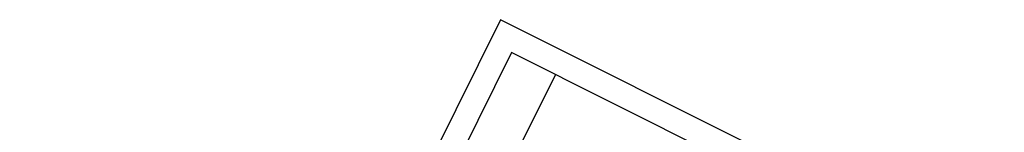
# Model space of a CAD drawing. Header units: feet. Extents: x 2248442 to 2250114, y 437700 to 439537.
# Tile 8 of 10: x 2248442 to 2248844, y 438914 to 438960. Entities that reach past the tile are written whole.
import ezdxf

# ---------------------------------------------------------------- set-up
doc = ezdxf.new("R2010")
doc.units = ezdxf.units.FT
doc.header["$MEASUREMENT"] = 0
doc.layers.add('SH_Border', color=7, linetype='Continuous')

msp = doc.modelspace()

# ---------------------------------------------------------------- linework, layer by layer
at = {"layer": 'SH_Border'}
for p, q in [((2248638.308, 438959.8, 2172.87), (2248441.72, 438566.159, 2172.87)), ((2249246.662, 438655.982, 2172.87), (2248638.308, 438959.8, 2172.87)), ((2248642.787, 438946.386, 2172.87), (2248455.134, 438570.638, 2172.87)), ((2249233.248, 438651.503, 2172.87), (2248642.787, 438946.386, 2172.87)), ((2248660.68, 438937.45, 2172.87), (2248473.027, 438561.702, 2172.87))]:
    msp.add_line(p, q, dxfattribs=at)

doc.saveas('drawing.dxf')
